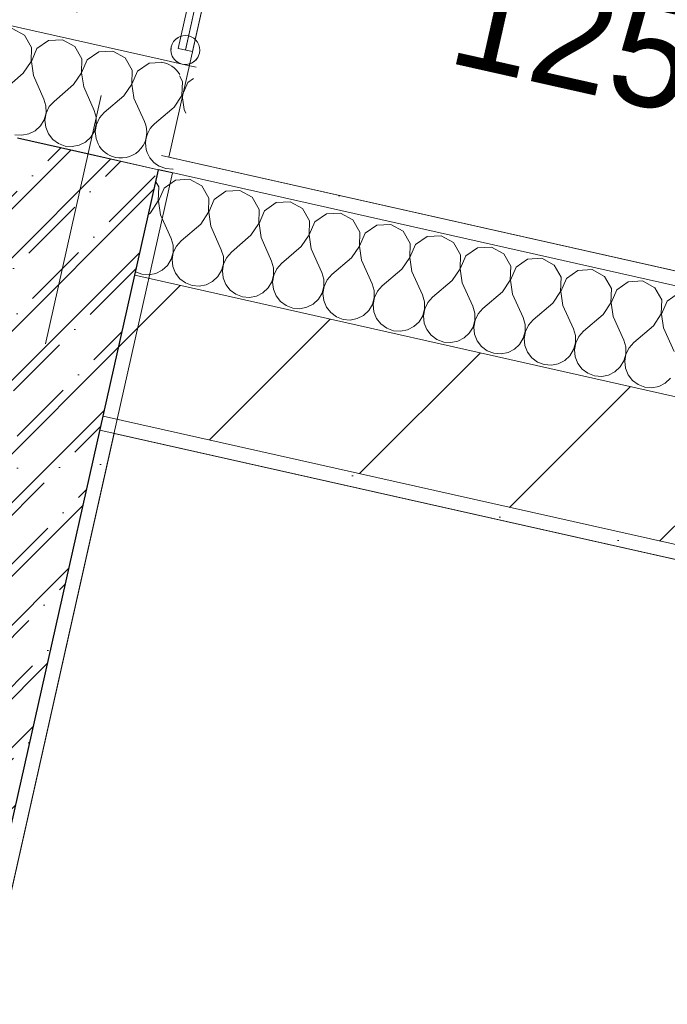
# Model space of a CAD drawing. Header units: millimetres. Extents: x -7145531 to -6681560, y 6117368 to 6219355.
# Tile 121 of 144: x -6933298 to -6932400, y 6144904 to 6146268. Entities that reach past the tile are written whole.
import ezdxf
from ezdxf.enums import TextEntityAlignment as Align

# ---------------------------------------------------------------- set-up
doc = ezdxf.new("R2010")
doc.units = ezdxf.units.MM
doc.header["$MEASUREMENT"] = 0
doc.linetypes.add('Dot & Dashed', pattern=[200, 100, -50, 0, -50])
doc.linetypes.add('Штрихпунктирная', pattern=[670.277762, 352.777767, -176.388884, 0, -141.111112])
for name, color, linetype in [('S - квартира_помещение.АР', 7, 'Continuous'), ('АР-Ограждения _балкона _ лоджии.АР', 7, 'Continuous'), ('АР-Стены_внешние_.АР', 7, 'Continuous'), ('АР-Чертеж-Оси_Осевые размеры.АР', 7, 'Continuous'), ('АР-Чертеж-Размеры.АР', 7, 'Continuous'), ('Кровля', 7, 'Continuous')]:
    doc.layers.add(name, color=color, linetype=linetype)
for name, color, linetype, lineweight in [('АР-Ограждения _балкона _ лоджии.АР_Ном._пера__1', 7, 'Continuous', 0), ('АР-Стены_внешние_.АР_Ном._пера__1', 7, 'Continuous', 0), ('АР-Чертеж-Оси_Осевые размеры.АР_Ном._пера__120', 7, 'Continuous', 0), ('Кровля_Ном._пера__1', 7, 'Continuous', 0)]:
    doc.layers.add(name, color=color, linetype=linetype, lineweight=lineweight)
doc.styles.add('РЎР“Р•РќР•Р\xa0Р\x98Р\xa0_РЎРўР\x98Р›Р¬_3', font='GOTHIC.TTF')
doc.dimstyles.new('СГЕНЕРИР_СТИЛЬ__1', dxfattribs={"dimtxt": 150, "dimasz": 237.5, "dimexe": 0.18, "dimexo": 0.0625, "dimgap": 0, "dimtad": 1, "dimdec": 0, "dimzin": 0, "dimdsep": 46, "dimtxsty": 'РЎР“Р•РќР•Р\xa0Р\x98Р\xa0_РЎРўР\x98Р›Р¬_3', "dimblk": 'ARROWHEAD_6', "dimblk1": 'ARROWHEAD_6', "dimblk2": 'ARROWHEAD_6', "dimcen": 0.09, "dimse1": 1, "dimse2": 1, "dimclrd": 7, "dimclre": 7, "dimclrt": 7, "dimazin": 0, "dimtfac": 1, "dimtdec": 4, "dimtmove": 0, "dimatfit": 3, "dimfxl": 1, "dimtolj": 1, "dimtzin": 0, "dimarcsym": 0})
doc.dimstyles.new('СГЕНЕРИР_СТИЛЬ__3', dxfattribs={"dimtxt": 150, "dimasz": 237.5, "dimexe": 0.18, "dimexo": 0.0625, "dimgap": 0, "dimtad": 1, "dimdec": 0, "dimzin": 0, "dimdsep": 46, "dimtxsty": 'РЎР“Р•РќР•Р\xa0Р\x98Р\xa0_РЎРўР\x98Р›Р¬_3', "dimblk": 'ARROWHEAD_6', "dimblk1": 'ARROWHEAD_6', "dimblk2": 'ARROWHEAD_6', "dimcen": 0.09, "dimse1": 1, "dimse2": 1, "dimclrd": 7, "dimclre": 7, "dimclrt": 7, "dimazin": 0, "dimtfac": 1, "dimtdec": 4, "dimtmove": 2, "dimatfit": 3, "dimfxl": 1, "dimtolj": 1, "dimtzin": 0, "dimarcsym": 0})
pattern_1 = [(45, (-6566190.34, 6563027.8), (-111.369318, 111.369318), [0, -105, 0, -157.5]), (110, (-6565840.34, 6563027.8), (148.001588, 53.868173), [0, -77, 0, -133])]
pattern_2 = [(45, (-6566190.34, 6562677.8), (-84.852814, 84.852814), []), (45, (-6566232.77, 6562720.22), (-84.852814, 84.852814), [90, -30, 0, -30])]
pattern_3 = [(45, (-6338440.43, 6562275.56), (-84.852814, 84.852814), []), (45, (-6338482.86, 6562317.98), (-84.852814, 84.852814), [90, -30, 0, -30])]

# ---------------------------------------------------------------- blocks, each defined once
blk = doc.blocks.new('*X92', base_point=(-6566190.3, 6562677.8))
at = {"layer": 'АР-Стены_внешние_.АР_Ном._пера__1', "color": 7, "linetype": 'Continuous', "lineweight": 0}
for p, q in [((-7160855, 6146438.4), (-7160859.1, 6146445.6)), ((-7160855.7, 6146418.9), (-7160855, 6146438.4)), ((-7160831.6, 6146447.9), (-7160847.6, 6146436.8)), ((-7160812.2, 6146449), (-7160831.6, 6146447.9)), ((-7160795, 6146439.7), (-7160812.2, 6146449)), ((-7160785.3, 6146422.8), (-7160795, 6146439.7)), ((-7160847.6, 6146436.8), (-7160855.4, 6146418.8)), ((-7160761.9, 6146432.3), (-7160778, 6146421.1)), ((-7160742.5, 6146433.4), (-7160761.9, 6146432.3)), ((-7160725.3, 6146424), (-7160742.5, 6146433.4)), ((-7160866.5, 6146402.7), (-7160855.7, 6146418.9)), ((-7160855.4, 6146418.8), (-7160852.5, 6146399.5)), ((-7160786, 6146403.2), (-7160785.3, 6146422.8)), ((-7160778, 6146421.1), (-7160785.7, 6146403.2)), ((-7160715.6, 6146407.1), (-7160725.3, 6146424)), ((-7160692.3, 6146416.6), (-7160708.3, 6146405.5)), ((-7160672.8, 6146417.7), (-7160692.3, 6146416.6)), ((-7160655.6, 6146408.4), (-7160672.8, 6146417.7)), ((-7160866.5, 6146402.7), (-7160869.3, 6146400.3)), ((-7160852.5, 6146399.5), (-7160837.9, 6146367)), ((-7160796.8, 6146387), (-7160786, 6146403.2)), ((-7160785.7, 6146403.2), (-7160782.9, 6146383.9)), ((-7160716.3, 6146387.6), (-7160715.6, 6146407.1)), ((-7160708.3, 6146405.5), (-7160716, 6146387.5)), ((-7160645.9, 6146391.5), (-7160655.6, 6146408.4)), ((-7160622.6, 6146401), (-7160638.6, 6146389.8)), ((-7160603.1, 6146402.1), (-7160622.6, 6146401)), ((-7160585.9, 6146392.7), (-7160603.1, 6146402.1)), ((-7160796.8, 6146387), (-7160824, 6146363.8)), ((-7160782.9, 6146383.9), (-7160768.2, 6146351.3)), ((-7160727.1, 6146371.4), (-7160716.3, 6146387.6)), ((-7160716, 6146387.5), (-7160713.2, 6146368.2)), ((-7160646.6, 6146371.9), (-7160645.9, 6146391.5)), ((-7160638.6, 6146389.8), (-7160646.3, 6146371.9)), ((-7160576.2, 6146375.8), (-7160585.9, 6146392.7)), ((-7160552.9, 6146385.3), (-7160568.9, 6146374.1)), ((-7160533.4, 6146386.4), (-7160552.9, 6146385.3)), ((-7160516.2, 6146377.1), (-7160533.4, 6146386.4)), ((-7160727.1, 6146371.4), (-7160754.3, 6146348.2)), ((-7160657.4, 6146355.7), (-7160646.6, 6146371.9)), ((-7160646.3, 6146371.9), (-7160643.5, 6146352.6)), ((-7160576.9, 6146356.3), (-7160576.2, 6146375.8)), ((-7160568.9, 6146374.1), (-7160576.6, 6146356.2)), ((-7160506.5, 6146360.1), (-7160516.2, 6146377.1)), ((-7160463.7, 6146370.8), (-7160483.2, 6146369.7)), ((-7160446.5, 6146361.4), (-7160463.7, 6146370.8)), ((-7160835.1, 6146357.5), (-7160837.9, 6146367)), ((-7160835.1, 6146347.6), (-7160835.1, 6146357.5)), ((-7160824, 6146363.8), (-7160830.5, 6146356.5)), ((-7160713.2, 6146368.2), (-7160698.5, 6146335.6)), ((-7160507.2, 6146340.6), (-7160506.5, 6146360.1)), ((-7160499.2, 6146358.5), (-7160506.9, 6146340.6)), ((-7160483.2, 6146369.7), (-7160499.2, 6146358.5)), ((-7160436.8, 6146344.5), (-7160446.5, 6146361.4)), ((-7160837.7, 6146338.1), (-7160835.1, 6146347.6)), ((-7160834.8, 6146347.6), (-7160836.5, 6146337.9)), ((-7160830.5, 6146356.5), (-7160834.8, 6146347.6)), ((-7160765.4, 6146341.8), (-7160768.2, 6146351.3)), ((-7160754.3, 6146348.2), (-7160760.8, 6146340.8)), ((-7160657.4, 6146355.7), (-7160684.6, 6146332.5)), ((-7160643.5, 6146352.6), (-7160628.8, 6146320)), ((-7160587.7, 6146340), (-7160576.9, 6146356.3)), ((-7160576.6, 6146356.2), (-7160573.8, 6146336.9)), ((-7160437.5, 6146325), (-7160436.8, 6146344.5)), ((-7160413.5, 6146354), (-7160429.5, 6146342.8)), ((-7160394, 6146355.1), (-7160413.5, 6146354)), ((-7160376.8, 6146345.8), (-7160394, 6146355.1)), ((-7160367.2, 6146328.8), (-7160376.8, 6146345.8)), ((-7160850, 6146323), (-7160842.8, 6146329.7)), ((-7160842.8, 6146329.7), (-7160837.7, 6146338.1)), ((-7160836.5, 6146337.9), (-7160835.4, 6146328.1)), ((-7160768, 6146322.5), (-7160765.4, 6146332)), ((-7160765.1, 6146331.9), (-7160766.8, 6146322.2)), ((-7160765.4, 6146332), (-7160765.4, 6146341.8)), ((-7160760.8, 6146340.8), (-7160765.1, 6146331.9)), ((-7160695.8, 6146326.2), (-7160698.5, 6146335.6)), ((-7160684.6, 6146332.5), (-7160691.1, 6146325.1)), ((-7160587.7, 6146340), (-7160614.9, 6146316.9)), ((-7160573.8, 6146336.9), (-7160559.1, 6146304.3)), ((-7160518, 6146324.4), (-7160507.2, 6146340.6)), ((-7160506.9, 6146340.6), (-7160504.1, 6146321.3)), ((-7160429.5, 6146342.8), (-7160437.2, 6146324.9)), ((-7160343.8, 6146338.4), (-7160359.8, 6146327.2)), ((-7160324.3, 6146339.5), (-7160343.8, 6146338.4)), ((-7160307.2, 6146330.1), (-7160324.3, 6146339.5)), ((-7160297.5, 6146313.2), (-7160307.2, 6146330.1)), ((-7160887.1, 6146320.8), (-7160878.3, 6146317.5)), ((-7160878.3, 6146317.5), (-7160868.5, 6146316.6)), ((-7160868.5, 6146316.6), (-7160858.8, 6146318.5)), ((-7160858.8, 6146318.5), (-7160850, 6146323)), ((-7160835.4, 6146328.1), (-7160831.8, 6146318.9)), ((-7160831.8, 6146318.9), (-7160825.8, 6146311.1)), ((-7160773.1, 6146314.1), (-7160768, 6146322.5)), ((-7160766.8, 6146322.2), (-7160765.8, 6146312.4)), ((-7160698.3, 6146306.8), (-7160695.7, 6146316.3)), ((-7160695.4, 6146316.3), (-7160697.1, 6146306.6)), ((-7160695.7, 6146316.3), (-7160695.8, 6146326.2)), ((-7160691.1, 6146325.1), (-7160695.4, 6146316.3)), ((-7160626.1, 6146310.5), (-7160628.8, 6146320)), ((-7160614.9, 6146316.9), (-7160621.4, 6146309.5)), ((-7160518, 6146324.4), (-7160545.2, 6146301.2)), ((-7160504.1, 6146321.3), (-7160489.4, 6146288.7)), ((-7160448.3, 6146308.7), (-7160437.5, 6146325)), ((-7160437.2, 6146324.9), (-7160434.4, 6146305.6)), ((-7160367.8, 6146309.3), (-7160367.2, 6146328.8)), ((-7160359.8, 6146327.2), (-7160367.5, 6146309.3)), ((-7160274.1, 6146322.7), (-7160290.1, 6146311.5)), ((-7160254.6, 6146323.8), (-7160274.1, 6146322.7)), ((-7160237.5, 6146314.5), (-7160254.6, 6146323.8)), ((-7160825.8, 6146311.1), (-7160817.8, 6146305.3)), ((-7160817.8, 6146305.3), (-7160808.6, 6146301.8)), ((-7160798.8, 6146301), (-7160789.1, 6146302.9)), ((-7160789.1, 6146302.9), (-7160780.3, 6146307.4)), ((-7160780.3, 6146307.4), (-7160773.1, 6146314.1)), ((-7160765.8, 6146312.4), (-7160762.1, 6146303.3)), ((-7160762.1, 6146303.3), (-7160756.1, 6146295.5)), ((-7160703.4, 6146298.4), (-7160698.3, 6146306.8)), ((-7160697.1, 6146306.6), (-7160696.1, 6146296.8)), ((-7160626, 6146300.7), (-7160626.1, 6146310.5)), ((-7160621.4, 6146309.5), (-7160625.7, 6146300.6)), ((-7160556.4, 6146294.9), (-7160559.1, 6146304.3)), ((-7160448.3, 6146308.7), (-7160475.5, 6146285.6)), ((-7160434.4, 6146305.6), (-7160419.7, 6146273)), ((-7160378.6, 6146293.1), (-7160367.8, 6146309.3)), ((-7160367.5, 6146309.3), (-7160364.7, 6146290)), ((-7160298.1, 6146293.7), (-7160297.5, 6146313.2)), ((-7160290.1, 6146311.5), (-7160297.8, 6146293.6)), ((-7160227.8, 6146297.5), (-7160237.5, 6146314.5)), ((-7160204.4, 6146307.1), (-7160220.4, 6146295.9)), ((-7160184.9, 6146308.2), (-7160204.4, 6146307.1)), ((-7160167.8, 6146298.8), (-7160184.9, 6146308.2)), ((-7160808.6, 6146301.8), (-7160798.8, 6146301)), ((-7160756.1, 6146295.5), (-7160748.1, 6146289.6)), ((-7160748.1, 6146289.6), (-7160738.9, 6146286.2)), ((-7160719.4, 6146287.2), (-7160710.6, 6146291.7)), ((-7160710.6, 6146291.7), (-7160703.4, 6146298.4)), ((-7160696.1, 6146296.8), (-7160692.4, 6146287.6)), ((-7160633.7, 6146282.8), (-7160628.6, 6146291.2)), ((-7160628.6, 6146291.2), (-7160626, 6146300.7)), ((-7160625.7, 6146300.6), (-7160627.4, 6146290.9)), ((-7160627.4, 6146290.9), (-7160626.4, 6146281.1)), ((-7160556.3, 6146285), (-7160556.4, 6146294.9)), ((-7160551.7, 6146293.8), (-7160556, 6146285)), ((-7160545.2, 6146301.2), (-7160551.7, 6146293.8)), ((-7160486.7, 6146279.2), (-7160489.4, 6146288.7)), ((-7160378.6, 6146293.1), (-7160405.8, 6146269.9)), ((-7160364.7, 6146290), (-7160350.1, 6146257.4)), ((-7160308.9, 6146277.4), (-7160298.1, 6146293.7)), ((-7160297.8, 6146293.6), (-7160295, 6146274.3)), ((-7160228.4, 6146278), (-7160227.8, 6146297.5)), ((-7160220.4, 6146295.9), (-7160228.2, 6146278)), ((-7160158.1, 6146281.9), (-7160167.8, 6146298.8)), ((-7160134.7, 6146291.4), (-7160150.7, 6146280.2)), ((-7160738.9, 6146286.2), (-7160729.1, 6146285.3)), ((-7160729.1, 6146285.3), (-7160719.4, 6146287.2)), ((-7160692.4, 6146287.6), (-7160686.4, 6146279.8)), ((-7160686.4, 6146279.8), (-7160678.4, 6146274)), ((-7160649.7, 6146271.6), (-7160641, 6146276.1)), ((-7160641, 6146276.1), (-7160633.7, 6146282.8)), ((-7160626.4, 6146281.1), (-7160622.7, 6146272)), ((-7160564, 6146267.1), (-7160558.9, 6146275.5)), ((-7160558.9, 6146275.5), (-7160556.3, 6146285)), ((-7160556, 6146285), (-7160557.7, 6146275.3)), ((-7160557.7, 6146275.3), (-7160556.7, 6146265.5)), ((-7160486.6, 6146269.4), (-7160486.7, 6146279.2)), ((-7160482, 6146278.2), (-7160486.3, 6146269.3)), ((-7160475.5, 6146285.6), (-7160482, 6146278.2)), ((-7160308.9, 6146277.4), (-7160336.1, 6146254.3)), ((-7160239.3, 6146261.8), (-7160228.4, 6146278)), ((-7160228.2, 6146278), (-7160225.3, 6146258.7)), ((-7160158.7, 6146262.4), (-7160158.1, 6146281.9)), ((-7160150.7, 6146280.2), (-7160158.5, 6146262.3)), ((-7160678.4, 6146274), (-7160669.2, 6146270.5)), ((-7160669.2, 6146270.5), (-7160659.4, 6146269.7)), ((-7160659.4, 6146269.7), (-7160649.7, 6146271.6)), ((-7160622.7, 6146272), (-7160616.7, 6146264.2)), ((-7160616.7, 6146264.2), (-7160608.8, 6146258.3)), ((-7160571.3, 6146260.4), (-7160564, 6146267.1)), ((-7160556.7, 6146265.5), (-7160553, 6146256.3)), ((-7160489.2, 6146259.9), (-7160486.6, 6146269.4)), ((-7160486.3, 6146269.3), (-7160488, 6146259.6)), ((-7160417, 6146263.6), (-7160419.7, 6146273)), ((-7160416.9, 6146253.7), (-7160417, 6146263.6)), ((-7160412.3, 6146262.5), (-7160416.6, 6146253.7)), ((-7160405.8, 6146269.9), (-7160412.3, 6146262.5)), ((-7160295, 6146274.3), (-7160280.4, 6146241.7)), ((-7160239.3, 6146261.8), (-7160266.4, 6146238.6)), ((-7160169.6, 6146246.1), (-7160158.7, 6146262.4)), ((-7160158.5, 6146262.3), (-7160155.6, 6146243)), ((-7160608.8, 6146258.3), (-7160599.5, 6146254.9)), ((-7160599.5, 6146254.9), (-7160589.7, 6146254)), ((-7160589.7, 6146254), (-7160580, 6146255.9)), ((-7160580, 6146255.9), (-7160571.3, 6146260.4)), ((-7160553, 6146256.3), (-7160547, 6146248.5)), ((-7160547, 6146248.5), (-7160539.1, 6146242.7)), ((-7160501.6, 6146244.8), (-7160494.3, 6146251.5)), ((-7160494.3, 6146251.5), (-7160489.2, 6146259.9)), ((-7160488, 6146259.6), (-7160487, 6146249.8)), ((-7160487, 6146249.8), (-7160483.3, 6146240.7)), ((-7160419.5, 6146244.2), (-7160416.9, 6146253.7)), ((-7160416.6, 6146253.7), (-7160418.3, 6146244)), ((-7160347.3, 6146247.9), (-7160350.1, 6146257.4)), ((-7160347.2, 6146238.1), (-7160347.3, 6146247.9)), ((-7160336.1, 6146254.3), (-7160342.7, 6146246.9)), ((-7160225.3, 6146258.7), (-7160210.7, 6146226.1)), ((-7160539.1, 6146242.7), (-7160529.8, 6146239.2)), ((-7160529.8, 6146239.2), (-7160520, 6146238.4)), ((-7160520, 6146238.4), (-7160510.3, 6146240.3)), ((-7160510.3, 6146240.3), (-7160501.6, 6146244.8)), ((-7160483.3, 6146240.7), (-7160477.3, 6146232.9)), ((-7160431.9, 6146229.1), (-7160424.7, 6146235.8)), ((-7160424.7, 6146235.8), (-7160419.5, 6146244.2)), ((-7160418.3, 6146244), (-7160417.3, 6146234.2)), ((-7160417.3, 6146234.2), (-7160413.6, 6146225)), ((-7160349.8, 6146228.6), (-7160347.2, 6146238.1)), ((-7160346.9, 6146238), (-7160348.6, 6146228.3)), ((-7160342.7, 6146246.9), (-7160346.9, 6146238)), ((-7160277.6, 6146232.3), (-7160280.4, 6146241.7)), ((-7160266.4, 6146238.6), (-7160273, 6146231.2)), ((-7160169.6, 6146246.1), (-7160196.7, 6146223)), ((-7160155.6, 6146243), (-7160141, 6146210.4)), ((-7160477.3, 6146232.9), (-7160469.4, 6146227)), ((-7160469.4, 6146227), (-7160460.1, 6146223.5)), ((-7160460.1, 6146223.5), (-7160450.3, 6146222.7)), ((-7160450.3, 6146222.7), (-7160440.7, 6146224.6)), ((-7160440.7, 6146224.6), (-7160431.9, 6146229.1)), ((-7160413.6, 6146225), (-7160407.6, 6146217.2)), ((-7160362.2, 6146213.5), (-7160355, 6146220.2)), ((-7160355, 6146220.2), (-7160349.8, 6146228.6)), ((-7160348.6, 6146228.3), (-7160347.6, 6146218.5)), ((-7160280.1, 6146212.9), (-7160277.5, 6146222.4)), ((-7160277.2, 6146222.4), (-7160278.9, 6146212.7)), ((-7160277.5, 6146222.4), (-7160277.6, 6146232.3)), ((-7160273, 6146231.2), (-7160277.2, 6146222.4)), ((-7160207.9, 6146216.6), (-7160210.7, 6146226.1)), ((-7160196.7, 6146223), (-7160203.3, 6146215.6)), ((-7160407.6, 6146217.2), (-7160399.7, 6146211.4)), ((-7160399.7, 6146211.4), (-7160390.5, 6146207.9)), ((-7160390.5, 6146207.9), (-7160380.6, 6146207.1)), ((-7160380.6, 6146207.1), (-7160371, 6146209)), ((-7160371, 6146209), (-7160362.2, 6146213.5)), ((-7160347.6, 6146218.5), (-7160343.9, 6146209.4)), ((-7160343.9, 6146209.4), (-7160337.9, 6146201.6)), ((-7160285.3, 6146204.5), (-7160280.1, 6146212.9)), ((-7160278.9, 6146212.7), (-7160277.9, 6146202.9)), ((-7160210.5, 6146197.3), (-7160207.8, 6146206.8)), ((-7160207.6, 6146206.7), (-7160209.2, 6146197)), ((-7160207.8, 6146206.8), (-7160207.9, 6146216.6)), ((-7160203.3, 6146215.6), (-7160207.6, 6146206.7)), ((-7160337.9, 6146201.6), (-7160330, 6146195.7)), ((-7160330, 6146195.7), (-7160320.8, 6146192.2)), ((-7160310.9, 6146191.4), (-7160301.3, 6146193.3)), ((-7160301.3, 6146193.3), (-7160292.5, 6146197.8)), ((-7160292.5, 6146197.8), (-7160285.3, 6146204.5)), ((-7160277.9, 6146202.9), (-7160274.2, 6146193.7)), ((-7160274.2, 6146193.7), (-7160268.2, 6146185.9)), ((-7160215.6, 6146188.9), (-7160210.5, 6146197.3)), ((-7160209.2, 6146197), (-7160208.2, 6146187.2)), ((-7160320.8, 6146192.2), (-7160310.9, 6146191.4)), ((-7160268.2, 6146185.9), (-7160260.3, 6146180.1)), ((-7160260.3, 6146180.1), (-7160251.1, 6146176.6)), ((-7160231.6, 6146177.7), (-7160222.8, 6146182.2)), ((-7160222.8, 6146182.2), (-7160215.6, 6146188.9)), ((-7160208.2, 6146187.2), (-7160204.6, 6146178.1)), ((-7160251.1, 6146176.6), (-7160241.2, 6146175.8)), ((-7160241.2, 6146175.8), (-7160231.6, 6146177.7)), ((-7160204.6, 6146178.1), (-7160198.5, 6146170.3)), ((-7160198.5, 6146170.3), (-7160190.6, 6146164.4)), ((-7160161.9, 6146162), (-7160153.1, 6146166.5)), ((-7160153.1, 6146166.5), (-7160145.9, 6146173.2)), ((-7160190.6, 6146164.4), (-7160181.4, 6146160.9)), ((-7160181.4, 6146160.9), (-7160171.6, 6146160.1)), ((-7160171.6, 6146160.1), (-7160161.9, 6146162))]:
    blk.add_line(p, q, dxfattribs=at)
blk = doc.blocks.new('Стена_2_8', base_point=(-7157319.3, 6145412))
at = {"layer": 'АР-Стены_внешние_.АР', "linetype": 'Continuous', "lineweight": 0, "true_color": 0x000000}
h = blk.add_hatch(dxfattribs=at)
h.set_pattern_fill('ШТУКАТУРКА__ГИПС_01_0008', color=18, style=0, pattern_type=2)
h.set_pattern_definition(pattern_1)
h.paths.add_polyline_path([(-7160851, 6146481.9), (-7160855.3, 6146462.4), (-7159674.5, 6146197.2), (-7159670.2, 6146216.7)])
h = blk.add_hatch(dxfattribs=at)
h.set_pattern_fill('БЛОКИ_БЕТОННЫЕ_ЭФФЕКТИВН_79', color=18, style=0, pattern_type=2)
h.set_pattern_definition([(45, (-6566190.34, 6562677.8), (-127.27922, 127.27922), [])])
h.paths.add_polyline_path([(-7160888.2, 6146316), (-7160932, 6146120.9), (-7159751.2, 6145855.7), (-7159707.4, 6146050.8)])
h = blk.add_hatch(dxfattribs=at)
h.set_pattern_fill('ШТУКАТУРКА__ГИПС_01_0008', color=18, style=0, pattern_type=2)
h.set_pattern_definition(pattern_1)
h.paths.add_polyline_path([(-7160932, 6146120.9), (-7160936.4, 6146101.4), (-7159755.6, 6145836.2), (-7159751.2, 6145855.7)])
at = {"layer": 'АР-Стены_внешние_.АР_Ном._пера__1', "color": 7, "linetype": 'Continuous', "lineweight": 0}
blk.add_line((-7159674.5, 6146197.2), (-7160855.3, 6146462.4), dxfattribs=at)
at = {"layer": 'АР-Стены_внешние_.АР_Ном._пера__1', "color": 7, "linetype": 'Continuous', "lineweight": 15}
for p, q in [((-7159707.4, 6146050.8), (-7160888.2, 6146316)), ((-7160932, 6146120.9), (-7159751.2, 6145855.7))]:
    blk.add_line(p, q, dxfattribs=at)
at = {"layer": 'АР-Стены_внешние_.АР_Ном._пера__1', "color": 7, "linetype": 'Continuous', "lineweight": 0, "flags": 128}
for points in [[(-7159670.2, 6146216.7), (-7160851, 6146481.9)], [(-7160936.4, 6146101.4), (-7159755.6, 6145836.2)]]:
    blk.add_lwpolyline(points, dxfattribs=at)
at = {"layer": 'АР-Стены_внешние_.АР', "color": 7, "lineweight": 0}
blk.add_blockref('*X92', (-6566190.3, 6562677.8), dxfattribs=at)
blk = doc.blocks.new('Ограждение_4_8', base_point=(-6566190.3, 6562677.8))
at = {"layer": 'АР-Ограждения _балкона _ лоджии.АР_Ном._пера__1', "color": 7, "linetype": 'Dot & Dashed', "lineweight": 0}
blk.add_line((-7160629.4, 6147467.3), (-7160817.9, 6146628.2), dxfattribs=at)
at = {"layer": 'АР-Ограждения _балкона _ лоджии.АР_Ном._пера__1', "color": 7, "linetype": 'Continuous', "lineweight": 0}
for p, q in [((-7160658.4, 6147326.9), (-7160663.3, 6147328)), ((-7160661.4, 6147325), (-7160660.3, 6147329.9)), ((-7160692.8, 6147185.1), (-7160691.7, 6147190)), ((-7160689.8, 6147187), (-7160694.7, 6147188.1)), ((-7160721.2, 6147047.2), (-7160726.1, 6147048.3)), ((-7160724.2, 6147045.3), (-7160723.1, 6147050.2)), ((-7160752.7, 6146907.3), (-7160757.5, 6146908.4)), ((-7160755.6, 6146905.4), (-7160754.5, 6146910.3)), ((-7160784.1, 6146767.5), (-7160788.9, 6146768.6)), ((-7160787.1, 6146765.6), (-7160786, 6146770.4))]:
    blk.add_line(p, q, dxfattribs=at)
at = {"layer": 'АР-Ограждения _балкона _ лоджии.АР_Ном._пера__1', "color": 7, "linetype": 'Continuous', "lineweight": 0, "flags": 128}
for points in [[(-7160649, 6147471.7, 1), (-7160609.9, 6147462.9, 1)], [(-7160837.4, 6146632.5, 1), (-7160798.4, 6146623.8, 1)]]:
    blk.add_lwpolyline(points, format="xyb", close=True, dxfattribs=at)
blk.add_lwpolyline([(-7160619.7, 6147465.1), (-7160639.2, 6147469.5), (-7160827.7, 6146630.3), (-7160808.2, 6146626)], close=True, dxfattribs=at)
blk = doc.blocks.new('Стандартный Маркер Сетки[63]_8', base_point=(-7160680.9, 6147693.7))
at = {"layer": 'АР-Чертеж-Оси_Осевые размеры.АР_Ном._пера__120', "color": 7, "linetype": 'Штрихпунктирная', "lineweight": 0}
blk.add_line((-7160787.5, 6147219.2), (-7165571.2, 6125919.8), dxfattribs=at)
at = {"layer": 'АР-Чертеж-Оси_Осевые размеры.АР_Ном._пера__120', "color": 7, "lineweight": 0, "style": 'РЎР“Р•РќР•Р\xa0Р\x98Р\xa0_РЎРўР\x98Р›Р¬_3'}
blk.add_attdef('AC_MarkerText_1', text='', height=350, rotation=347.3417, dxfattribs=at).set_placement((-7165717.5, 6125138.4), align=Align.TOP_CENTER)
blk = doc.blocks.new('Стандартный Маркер Сетки[83]_8', base_point=(-7160680.9, 6147693.7))
at = {"layer": 'АР-Чертеж-Оси_Осевые размеры.АР_Ном._пера__120', "color": 7, "linetype": 'Штрихпунктирная', "lineweight": 0}
blk.add_line((-7160787.5, 6147219.2), (-7165571.2, 6125919.8), dxfattribs=at)
at = {"layer": 'АР-Чертеж-Оси_Осевые размеры.АР_Ном._пера__120', "color": 7, "lineweight": 0, "style": 'РЎР“Р•РќР•Р\xa0Р\x98Р\xa0_РЎРўР\x98Р›Р¬_3'}
blk.add_attdef('AC_MarkerText_1', text='', height=350, rotation=347.3417, dxfattribs=at).set_placement((-7165717.5, 6125138.4), align=Align.TOP_CENTER)
blk = doc.blocks.new('ARROWHEAD_6')
at = {"color": 0, "linetype": 'Continuous', "lineweight": 0}
for p, q in [((-0.5, -0.5), (0.5, 0.5)), ((0, 0), (-1, 0))]:
    blk.add_line(p, q, dxfattribs=at)
blk = doc.blocks.new('*D491', base_point=(-6566190.3, 6562677.8))
at = {"layer": 'Defpoints', "color": 0, "linetype": 'Continuous', "transparency": 16777216}
for p in [(-6931857.4, 6146094.4), (-6931920.2, 6145814.5), (-6933394.4, 6144955.1)]:
    blk.add_point(p, dxfattribs=at)
at = {"layer": 'АР-Чертеж-Размеры.АР', "color": 7, "linetype": 'Continuous', "lineweight": -2, "transparency": 16777216}
for p, q in [((-6932845.3, 6146316.2), (-6932682.2, 6146279.6)), ((-6932089.1, 6146146.4), (-6932266, 6146186.1))]:
    blk.add_line(p, q, dxfattribs=at)
at = {"layer": 'АР-Чертеж-Размеры.АР', "color": 7, "linetype": 'Continuous', "lineweight": -2, "transparency": 16777216, "xscale": 237.5, "yscale": 237.5, "zscale": 237.5}
for p, rotation in [((-6933077, 6146368.3), 167.3426561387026), ((-6931857.4, 6146094.4), 347.3426561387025)]:
    blk.add_blockref('ARROWHEAD_6', p, dxfattribs=dict(at, rotation=rotation))
at = {"layer": 'АР-Чертеж-Размеры.АР', "color": 7, "linetype": 'Continuous', "lineweight": 0, "transparency": 16777216, "insert": (-6932474.1, 6146232.8), "char_height": 150, "attachment_point": 5, "rotation": 347.3427, "style": 'РЎР“Р•РќР•Р\xa0Р\x98Р\xa0_РЎРўР\x98Р›Р¬_3'}
blk.add_mtext('\\A1;1250', dxfattribs=at)
blk = doc.blocks.new('*D492', base_point=(-6566190.3, 6562677.8))
at = {"layer": 'Defpoints', "color": 0, "linetype": 'Continuous', "transparency": 16777216}
for p in [(-6931391.1, 6145295.9), (-6933610.7, 6138819.8), (-6933248.1, 6138738.3)]:
    blk.add_point(p, dxfattribs=at)
at = {"layer": 'АР-Чертеж-Размеры.АР', "color": 7, "linetype": 'Continuous', "lineweight": -2, "transparency": 16777216}
blk.add_line((-6932171.4, 6145227.8), (-6933558.6, 6139051.5), dxfattribs=at)
at = {"layer": 'АР-Чертеж-Размеры.АР', "color": 7, "linetype": 'Continuous', "lineweight": -2, "transparency": 16777216, "xscale": 237.5, "yscale": 237.5, "zscale": 237.5}
for p, rotation in [((-6932119.4, 6145459.5), 77.3410680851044), ((-6933610.7, 6138819.8), 257.3410680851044)]:
    blk.add_blockref('ARROWHEAD_6', p, dxfattribs=dict(at, rotation=rotation))
at = {"layer": 'АР-Чертеж-Размеры.АР', "color": 7, "linetype": 'Continuous', "lineweight": 0, "transparency": 16777216, "insert": (-6933066.2, 6141723), "char_height": 150, "attachment_point": 5, "rotation": 77.3411, "style": 'РЎР“Р•РќР•Р\xa0Р\x98Р\xa0_РЎРўР\x98Р›Р¬_3'}
blk.add_mtext('\\A1;6805', dxfattribs=at)
blk = doc.blocks.new('Стена_174_8', base_point=(-7161757.1, 6142903.7))
at = {"layer": 'АР-Стены_внешние_.АР', "linetype": 'Continuous', "lineweight": 0, "true_color": 0x000000}
h = blk.add_hatch(dxfattribs=at)
h.set_pattern_fill('ЖЕЛЕЗОБЕТОН__PROJECT__0008', color=18, style=0, pattern_type=2)
h.set_pattern_definition(pattern_2)
h.paths.add_polyline_path([(-7161094.3, 6146311.1), (-7161085.2, 6146309), (-7160950, 6146483.6), (-7161050.5, 6146506.2)])
h = blk.add_hatch(dxfattribs=at)
h.set_pattern_fill('ЖЕЛЕЗОБЕТОН__PROJECT__0008', color=18, style=0, pattern_type=2)
h.set_pattern_definition(pattern_2)
h.paths.add_polyline_path([(-7160950, 6146483.6), (-7161098.7, 6146291.6), (-7161854.7, 6142925.6), (-7161659.5, 6142881.8), (-7160855.3, 6146462.4)])
h = blk.add_hatch(dxfattribs=at)
h.set_pattern_fill('ШТУКАТУРКА__ГИПС_01_0008', color=18, style=0, pattern_type=2)
h.set_pattern_definition(pattern_1)
h.paths.add_polyline_path([(-7160855.3, 6146462.4), (-7161659.5, 6142881.8), (-7161640, 6142877.4), (-7160835.8, 6146458)])
at = {"layer": 'АР-Стены_внешние_.АР_Ном._пера__1', "color": 7, "linetype": 'Continuous', "lineweight": 15}
for p, q in [((-7160950, 6146483.6), (-7160855.3, 6146462.4)), ((-7160855.3, 6146462.4), (-7160835.8, 6146458))]:
    blk.add_line(p, q, dxfattribs=at)
at = {"layer": 'АР-Стены_внешние_.АР_Ном._пера__1', "color": 7, "linetype": 'Continuous', "lineweight": 30}
blk.add_line((-7161659.5, 6142881.8), (-7160855.3, 6146462.4), dxfattribs=at)
at = {"layer": 'АР-Стены_внешние_.АР_Ном._пера__1', "color": 7, "linetype": 'Continuous', "lineweight": 0, "flags": 128}
blk.add_lwpolyline([(-7161640, 6142877.4), (-7160835.8, 6146458)], dxfattribs=at)
at = {"layer": 'Кровля_Ном._пера__1', "color": 7, "linetype": 'Continuous', "lineweight": 15}
blk.add_line((-7160950, 6146483.6), (-7161050.5, 6146506.2), dxfattribs=at)
blk = doc.blocks.new('*X766', base_point=(-6338440.4, 6562275.6))
at = {"layer": 'Кровля_Ном._пера__1', "color": 7, "linetype": 'Continuous', "lineweight": 0}
for p, q in [((-6933072, 6146182.5), (-6933076.3, 6146190)), ((-6933072.7, 6146163), (-6933072, 6146182.5)), ((-6933064.6, 6146180.8), (-6933072.4, 6146162.9)), ((-6933056.6, 6146186.5), (-6933064.6, 6146180.8)), ((-6933083.5, 6146146.7), (-6933072.7, 6146163)), ((-6933072.4, 6146162.9), (-6933069.5, 6146143.6)), ((-6933083.5, 6146146.7), (-6933086.6, 6146144.1)), ((-6933069.5, 6146143.6), (-6933067.3, 6146138.6)), ((-6933104.3, 6146064.9), (-6933095.3, 6146061.5)), ((-6933095.3, 6146061.5), (-6933085.5, 6146060.7)), ((-6933085.5, 6146060.7), (-6933084.8, 6146060.8))]:
    blk.add_line(p, q, dxfattribs=at)
blk = doc.blocks.new('*X767', base_point=(-6338440.4, 6562275.6))
at = {"layer": 'Кровля_Ном._пера__1', "color": 7, "linetype": 'Continuous', "lineweight": 0}
for p, q in [((-6933139.2, 6146159.2), (-6933124.6, 6146126.7)), ((-6933086.6, 6146144.1), (-6933110.6, 6146123.5))]:
    blk.add_line(p, q, dxfattribs=at)
for centre, start, end in [((-6933106.7, 6146173.9), 30.3218, 81.178), ((-6933106.7, 6146173.9), 203.3385, 204.2123), ((-6933157.2, 6146112), 257.3424, 24.2123), ((-6933087.5, 6146096.4), 130.4725, 241.7707), ((-6933157.2, 6146112), 207.0573, 257.3424)]:
    blk.add_arc(centre, 35.7, start, end, dxfattribs=at)
blk = doc.blocks.new('*X769', base_point=(-6338440.4, 6562275.6))
at = {"layer": 'Кровля_Ном._пера__1', "color": 7, "linetype": 'Continuous', "lineweight": 0}
for p, q in [((-6933290.8, 6146246.4), (-6933307.9, 6146255.7)), ((-6933281.1, 6146229.4), (-6933290.8, 6146246.4)), ((-6933257.7, 6146238.9), (-6933273.7, 6146227.8)), ((-6933238.2, 6146240), (-6933257.7, 6146238.9)), ((-6933221.1, 6146230.7), (-6933238.2, 6146240)), ((-6933281.7, 6146209.9), (-6933281.1, 6146229.4)), ((-6933273.7, 6146227.8), (-6933281.4, 6146209.9)), ((-6933211.4, 6146213.8), (-6933221.1, 6146230.7)), ((-6933188, 6146223.3), (-6933204, 6146212.1)), ((-6933168.5, 6146224.4), (-6933188, 6146223.3)), ((-6933151.4, 6146215.1), (-6933168.5, 6146224.4)), ((-6933292.6, 6146193.7), (-6933281.7, 6146209.9)), ((-6933281.4, 6146209.9), (-6933278.6, 6146190.5)), ((-6933212, 6146194.3), (-6933211.4, 6146213.8)), ((-6933204, 6146212.1), (-6933211.8, 6146194.2)), ((-6933141.7, 6146198.1), (-6933151.4, 6146215.1)), ((-6933118.3, 6146207.6), (-6933134.3, 6146196.5)), ((-6933101.6, 6146208.6), (-6933118.3, 6146207.6)), ((-6933292.6, 6146193.7), (-6933319.7, 6146170.5)), ((-6933222.9, 6146178), (-6933212, 6146194.3)), ((-6933211.8, 6146194.2), (-6933208.9, 6146174.9)), ((-6933142.3, 6146178.6), (-6933141.7, 6146198.1)), ((-6933134.3, 6146196.5), (-6933142.1, 6146178.6)), ((-6933278.6, 6146190.5), (-6933264, 6146158)), ((-6933222.9, 6146178), (-6933250, 6146154.8)), ((-6933208.9, 6146174.9), (-6933194.3, 6146142.3)), ((-6933153.2, 6146162.4), (-6933142.3, 6146178.6)), ((-6933142.1, 6146178.6), (-6933139.3, 6146159.9)), ((-6933261.2, 6146148.5), (-6933264, 6146158)), ((-6933250, 6146154.8), (-6933256.6, 6146147.5)), ((-6933153.2, 6146162.4), (-6933180.3, 6146139.2)), ((-6933263.8, 6146129.2), (-6933261.1, 6146138.7)), ((-6933260.8, 6146138.6), (-6933262.5, 6146128.9)), ((-6933261.1, 6146138.7), (-6933261.2, 6146148.5)), ((-6933256.6, 6146147.5), (-6933260.8, 6146138.6)), ((-6933191.5, 6146132.9), (-6933194.3, 6146142.3)), ((-6933180.3, 6146139.2), (-6933186.9, 6146131.8)), ((-6933268.9, 6146120.7), (-6933263.8, 6146129.2)), ((-6933262.5, 6146128.9), (-6933261.5, 6146119.1)), ((-6933191.4, 6146123), (-6933191.5, 6146132.9)), ((-6933186.9, 6146131.8), (-6933191.2, 6146122.9)), ((-6933284.9, 6146109.6), (-6933276.1, 6146114)), ((-6933276.1, 6146114), (-6933268.9, 6146120.7)), ((-6933261.5, 6146119.1), (-6933257.8, 6146109.9)), ((-6933199.2, 6146105.1), (-6933194.1, 6146113.5)), ((-6933194.1, 6146113.5), (-6933191.4, 6146123)), ((-6933191.2, 6146122.9), (-6933192.8, 6146113.2)), ((-6933192.8, 6146113.2), (-6933191.8, 6146103.4)), ((-6933304.4, 6146108.5), (-6933294.5, 6146107.7)), ((-6933294.5, 6146107.7), (-6933284.9, 6146109.6)), ((-6933257.8, 6146109.9), (-6933251.8, 6146102.1)), ((-6933251.8, 6146102.1), (-6933243.9, 6146096.3)), ((-6933215.2, 6146093.9), (-6933206.4, 6146098.4)), ((-6933206.4, 6146098.4), (-6933199.2, 6146105.1)), ((-6933191.8, 6146103.4), (-6933188.8, 6146096)), ((-6933243.9, 6146096.3), (-6933234.7, 6146092.8)), ((-6933234.7, 6146092.8), (-6933224.9, 6146092)), ((-6933224.9, 6146092), (-6933215.2, 6146093.9))]:
    blk.add_line(p, q, dxfattribs=at)
blk = doc.blocks.new('Стена_195_3', base_point=(-6933246.8, 6145886.9))
at = {"layer": 'АР-Стены_внешние_.АР_Ном._пера__1', "color": 7, "linetype": 'Continuous', "lineweight": 0}
for p, q in [((-6933098.7, 6146212.4), (-6933072.6, 6146206.5)), ((-6933072.6, 6146206.5), (-6933053, 6146202.1))]:
    blk.add_line(p, q, dxfattribs=at)
at = {"layer": 'АР-Стены_внешние_.АР_Ном._пера__1', "color": 7, "linetype": 'Continuous', "lineweight": 15}
for p, q in [((-6933200.1, 6146081.4), (-6933105.4, 6146060.1)), ((-6933105.4, 6146060.1), (-6933085.9, 6146055.8))]:
    blk.add_line(p, q, dxfattribs=at)
at = {"layer": 'Кровля_Ном._пера__1', "color": 7, "linetype": 'Continuous', "lineweight": 0}
blk.add_line((-6933098.7, 6146212.4), (-6936340.9, 6146940.5), dxfattribs=at)
at = {"layer": 'Кровля_Ном._пера__1', "color": 7, "linetype": 'Continuous', "lineweight": 15}
blk.add_line((-6933200.1, 6146081.4), (-6933300.6, 6146104), dxfattribs=at)
at = {"layer": 'Кровля', "color": 7, "lineweight": 0}
for name in ['*X769', '*X767', '*X766']:
    blk.add_blockref(name, (-6338440.4, 6562275.6), dxfattribs=at)
blk = doc.blocks.new('Ограждение_7_3', base_point=(-6338440.4, 6562275.6))
at = {"layer": 'АР-Ограждения _балкона _ лоджии.АР_Ном._пера__1', "color": 7, "linetype": 'Dot & Dashed', "lineweight": 0}
blk.add_line((-6932879.5, 6147065.1), (-6933068, 6146225.9), dxfattribs=at)
at = {"layer": 'АР-Ограждения _балкона _ лоджии.АР_Ном._пера__1', "color": 7, "linetype": 'Continuous', "lineweight": 0}
for p, q in [((-6932908.5, 6146924.6), (-6932913.4, 6146925.7)), ((-6932911.5, 6146922.8), (-6932910.4, 6146927.6)), ((-6932939.9, 6146784.8), (-6932944.8, 6146785.9)), ((-6932942.9, 6146782.9), (-6932941.8, 6146787.8)), ((-6932971.3, 6146644.9), (-6932976.2, 6146646)), ((-6932974.3, 6146643), (-6932973.2, 6146647.9)), ((-6933005.7, 6146503.2), (-6933004.6, 6146508.1)), ((-6933002.7, 6146505.1), (-6933007.6, 6146506.2)), ((-6933034.2, 6146365.2), (-6933039, 6146366.3)), ((-6933037.1, 6146363.3), (-6933036, 6146368.2))]:
    blk.add_line(p, q, dxfattribs=at)
at = {"layer": 'АР-Ограждения _балкона _ лоджии.АР_Ном._пера__1', "color": 7, "linetype": 'Continuous', "lineweight": 0, "flags": 128}
for points in [[(-6932899, 6147069.4, 1), (-6932860, 6147060.7, 1)], [(-6933087.5, 6146230.3, 1), (-6933048.5, 6146221.5, 1)]]:
    blk.add_lwpolyline(points, format="xyb", close=True, dxfattribs=at)
blk.add_lwpolyline([(-6932869.8, 6147062.9), (-6932889.3, 6147067.2), (-6933077.8, 6146228.1), (-6933058.3, 6146223.7)], close=True, dxfattribs=at)
blk = doc.blocks.new('Стандартный Маркер Сетки[130]_3', base_point=(-6932931, 6147291.5))
at = {"layer": 'АР-Чертеж-Оси_Осевые размеры.АР_Ном._пера__120', "color": 7, "linetype": 'Штрихпунктирная', "lineweight": 0}
blk.add_line((-6933037.6, 6146816.9), (-6937821.3, 6125517.5), dxfattribs=at)
at = {"layer": 'АР-Чертеж-Оси_Осевые размеры.АР_Ном._пера__120', "color": 7, "lineweight": 0, "style": 'РЎР“Р•РќР•Р\xa0Р\x98Р\xa0_РЎРўР\x98Р›Р¬_3'}
blk.add_attdef('AC_MarkerText_1', text='', height=350, rotation=347.3417, dxfattribs=at).set_placement((-6937967.6, 6124736.2), align=Align.TOP_CENTER)
blk = doc.blocks.new('Стандартный Маркер Сетки[143]_3', base_point=(-6932931, 6147291.5))
at = {"layer": 'АР-Чертеж-Оси_Осевые размеры.АР_Ном._пера__120', "color": 7, "linetype": 'Штрихпунктирная', "lineweight": 0}
blk.add_line((-6933037.6, 6146816.9), (-6937821.3, 6125517.5), dxfattribs=at)
at = {"layer": 'АР-Чертеж-Оси_Осевые размеры.АР_Ном._пера__120', "color": 7, "lineweight": 0, "style": 'РЎР“Р•РќР•Р\xa0Р\x98Р\xa0_РЎРўР\x98Р›Р¬_3'}
blk.add_attdef('AC_MarkerText_1', text='', height=350, rotation=347.3417, dxfattribs=at).set_placement((-6937967.6, 6124736.2), align=Align.TOP_CENTER)
blk = doc.blocks.new('Стена_268_3', base_point=(-6934007.2, 6142501.4))
at = {"layer": 'АР-Стены_внешние_.АР', "linetype": 'Continuous', "lineweight": 0, "true_color": 0x000000}
h = blk.add_hatch(dxfattribs=at)
h.set_pattern_fill('ЖЕЛЕЗОБЕТОН__PROJECT__0003', color=18, style=0, pattern_type=2)
h.set_pattern_definition(pattern_3)
h.paths.add_polyline_path([(-6933344.4, 6145908.8), (-6933335.3, 6145906.8), (-6933200.1, 6146081.4), (-6933300.6, 6146104)])
h = blk.add_hatch(dxfattribs=at)
h.set_pattern_fill('ЖЕЛЕЗОБЕТОН__PROJECT__0003', color=18, style=0, pattern_type=2)
h.set_pattern_definition(pattern_3)
h.paths.add_polyline_path([(-6933200.1, 6146081.4), (-6933348.8, 6145889.3), (-6934104.7, 6142523.4), (-6933909.6, 6142479.5), (-6933105.4, 6146060.1)])
h = blk.add_hatch(dxfattribs=at)
h.set_pattern_fill('ШТУКАТУРКА__ГИПС_01_0003', color=18, style=0, pattern_type=2)
h.set_pattern_definition([(45, (-6338440.43, 6562625.56), (-111.369318, 111.369318), [0, -105, 0, -157.5]), (110, (-6338090.43, 6562625.56), (148.001588, 53.868173), [0, -77, 0, -133])])
h.paths.add_polyline_path([(-6933105.4, 6146060.1), (-6933909.6, 6142479.5), (-6933890.1, 6142475.1), (-6933085.9, 6146055.8)])
at = {"layer": 'АР-Стены_внешние_.АР_Ном._пера__1', "color": 7, "linetype": 'Continuous', "lineweight": 15}
for p, q in [((-6933200.1, 6146081.4), (-6933105.4, 6146060.1)), ((-6933105.4, 6146060.1), (-6933085.9, 6146055.8))]:
    blk.add_line(p, q, dxfattribs=at)
at = {"layer": 'АР-Стены_внешние_.АР_Ном._пера__1', "color": 7, "linetype": 'Continuous', "lineweight": 30}
blk.add_line((-6933909.6, 6142479.5), (-6933105.4, 6146060.1), dxfattribs=at)
at = {"layer": 'АР-Стены_внешние_.АР_Ном._пера__1', "color": 7, "linetype": 'Continuous', "lineweight": 0, "flags": 128}
blk.add_lwpolyline([(-6933890.1, 6142475.1), (-6933085.9, 6146055.8)], dxfattribs=at)
at = {"layer": 'Кровля_Ном._пера__1', "color": 7, "linetype": 'Continuous', "lineweight": 15}
blk.add_line((-6933200.1, 6146081.4), (-6933300.6, 6146104), dxfattribs=at)

msp = doc.modelspace()

# ---------------------------------------------------------------- linework, layer by layer
at = {"layer": 'S - квартира_помещение.АР', "color": 254, "linetype": 'Continuous', "lineweight": 0, "true_color": 0xd8d8d8, "flags": 128}
msp.add_lwpolyline([(-6932872, 6147053.1), (-6933091.1, 6146077.4), (-6929394, 6145247.1), (-6929174.9, 6146222.8)], close=True, dxfattribs=at)
at = {"layer": 'S - квартира_помещение.АР', "color": 254, "linetype": 'Continuous', "lineweight": 0, "true_color": 0xffe1c4, "flags": 128}
msp.add_lwpolyline([(-6931072.4, 6138864.6), (-6929712.7, 6144919), (-6933166.8, 6145694.7), (-6934658, 6139054.9), (-6932208.9, 6138504.9), (-6932077.5, 6139090.3)], close=True, dxfattribs=at)

# ---------------------------------------------------------------- block references
at = {"layer": 'АР-Ограждения _балкона _ лоджии.АР', "color": 7, "linetype": 'Continuous', "lineweight": 0}
for name in ['Ограждение_4_8', 'Ограждение_7_3']:
    msp.add_blockref(name, (-6338440.4, 6562275.6), dxfattribs=at)
at = {"layer": 'АР-Стены_внешние_.АР', "color": 7, "lineweight": 0}
for name, p in [('Стена_174_8', (-6934007.2, 6142501.4)), ('Стена_268_3', (-6934007.2, 6142501.4)), ('Стена_2_8', (-6929569.3, 6145009.8))]:
    msp.add_blockref(name, p, dxfattribs=at)
at = {"layer": 'АР-Чертеж-Оси_Осевые размеры.АР', "color": 8, "linetype": 'Continuous', "lineweight": 15}
for name in ['Стандартный Маркер Сетки[63]_8', 'Стандартный Маркер Сетки[83]_8', 'Стандартный Маркер Сетки[130]_3', 'Стандартный Маркер Сетки[143]_3']:
    msp.add_blockref(name, (-6932931, 6147291.5), dxfattribs=at)
at = {"layer": 'Кровля', "color": 7, "lineweight": 0}
msp.add_blockref('Стена_195_3', (-6933246.8, 6145886.9), dxfattribs=at)

# ---------------------------------------------------------------- dimensions: what is measured, and where the dimension line sits
at = {"layer": 'АР-Чертеж-Размеры.АР', "color": 7, "linetype": 'Continuous', "lineweight": 0}
for base, p1, p2, angle, dimstyle, picture, middle, turn in [((-6931857.4, 6146094.4), (-6933394.4, 6144955.1), (-6931920.2, 6145814.5), 347.3427, 'СГЕНЕРИР_СТИЛЬ__1', '*D491', (-6932474.1, 6146232.8), 347.3427), ((-6933610.7, 6138819.8), (-6931391.1, 6145295.9), (-6933248.1, 6138738.3), 257.3411, 'СГЕНЕРИР_СТИЛЬ__3', '*D492', (-6933066.2, 6141723), 77.3411)]:
    dim = msp.add_linear_dim(base=base, p1=p1, p2=p2, angle=angle, dimstyle=dimstyle, dxfattribs=at)
    dim.commit()
    dim.dimension.update_dxf_attribs({"geometry": picture, "text_midpoint": middle, "dimtype": 160, "text_rotation": turn})

doc.saveas('drawing.dxf')
